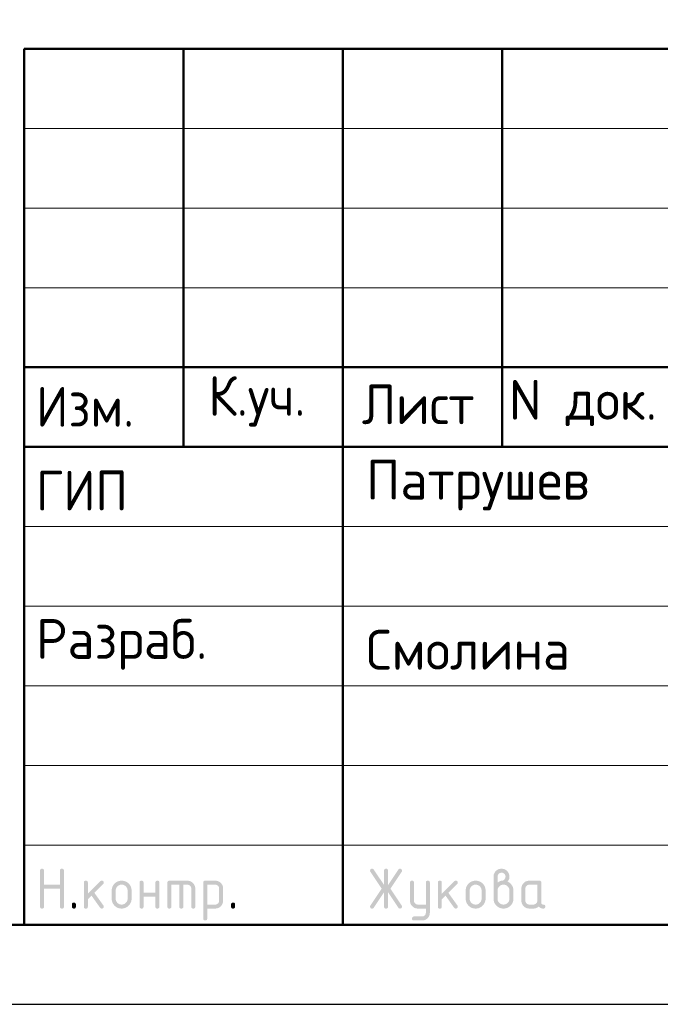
# Model space of a CAD drawing. Header units: millimetres. Extents: x 0 to 21000, y -5 to 14850.
# Tile 16 of 28: x 11486 to 13496, y 0 to 3091. Entities that reach past the tile are written whole.
import ezdxf

# ---------------------------------------------------------------- set-up
doc = ezdxf.new("R2010")
doc.units = ezdxf.units.MM
doc.layers.add('Standard', color=7, linetype='Continuous', lineweight=25)
doc.styles.add('ISOCPEUR', font='txt')

msp = doc.modelspace()

# ---------------------------------------------------------------- hatches: boundary and pattern name
at = {"layer": 'Standard', "linetype": 'Continuous', "lineweight": 25, "transparency": 33554687}
for points in [[(11549.5, 306.9), (11549.5, 419.4), (11549.5, 420.2), (11549.6, 420.9), (11549.7, 421.5), (11549.9, 422.1), (11550.1, 422.7), (11550.4, 423.2), (11550.7, 423.7), (11551.1, 424.1), (11551.5, 424.5), (11552, 424.8), (11552.5, 425.1), (11553.1, 425.3), (11553.6, 425.4), (11554.3, 425.5), (11555, 425.6), (11555.8, 425.6), (11556.6, 425.6), (11557.3, 425.5), (11558, 425.4), (11558.5, 425.3), (11559.1, 425.1), (11559.6, 424.8), (11560.1, 424.5), (11560.5, 424.1), (11560.9, 423.7), (11561.2, 423.2), (11561.5, 422.7), (11561.7, 422.1), (11561.9, 421.5), (11562, 420.9), (11562.1, 420.2), (11562.1, 419.4), (11562.1, 375.7), (11611.9, 375.7), (11611.9, 419.4), (11611.9, 420.2), (11612, 420.9), (11612.1, 421.5), (11612.3, 422.1), (11612.5, 422.7), (11612.8, 423.2), (11613.1, 423.7), (11613.5, 424.1), (11613.9, 424.5), (11614.4, 424.8), (11614.9, 425.1), (11615.4, 425.3), (11616, 425.4), (11616.7, 425.5), (11617.4, 425.6), (11618.2, 425.6), (11619, 425.6), (11619.7, 425.5), (11620.3, 425.4), (11620.9, 425.3), (11621.5, 425.1), (11622, 424.8), (11622.5, 424.5), (11622.9, 424.1), (11623.3, 423.7), (11623.6, 423.2), (11623.9, 422.7), (11624.1, 422.1), (11624.3, 421.5), (11624.3, 420.9), (11624.4, 420.2), (11624.4, 419.4), (11624.4, 306.9), (11624.4, 306.1), (11624.3, 305.4), (11624.3, 304.7), (11624.1, 304.2), (11623.9, 303.6), (11623.6, 303.1), (11623.3, 302.6), (11622.9, 302.2), (11622.5, 301.8), (11622, 301.5), (11621.5, 301.2), (11620.9, 301), (11620.3, 300.8), (11619.7, 300.7), (11619, 300.6), (11618.2, 300.6), (11617.4, 300.6), (11616.7, 300.7), (11616, 300.8), (11615.4, 301), (11614.9, 301.2), (11614.4, 301.5), (11613.9, 301.8), (11613.5, 302.2), (11613.1, 302.6), (11612.8, 303.1), (11612.5, 303.6), (11612.3, 304.2), (11612.1, 304.7), (11612, 305.4), (11611.9, 306.1), (11611.9, 306.9), (11611.9, 363.1), (11562.1, 363.1), (11562.1, 306.9), (11562.1, 306.1), (11562, 305.4), (11561.9, 304.7), (11561.7, 304.2), (11561.5, 303.6), (11561.2, 303.1), (11560.9, 302.6), (11560.5, 302.2), (11560.1, 301.8), (11559.6, 301.5), (11559.1, 301.2), (11558.5, 301), (11558, 300.8), (11557.3, 300.7), (11556.6, 300.6), (11555.8, 300.6), (11555, 300.6), (11554.3, 300.7), (11553.6, 300.8), (11553.1, 301), (11552.5, 301.2), (11552, 301.5), (11551.5, 301.8), (11551.1, 302.2), (11550.7, 302.6), (11550.4, 303.1), (11550.1, 303.6), (11549.9, 304.2), (11549.7, 304.7), (11549.6, 305.4), (11549.5, 306.1)], [(12629.3, 351.8), (12597, 303.4), (12596.5, 302.7), (12596, 302.2), (12595.4, 301.7), (12594.8, 301.3), (12594.1, 301), (12593.3, 300.8), (12592.6, 300.6), (12591.7, 300.6), (12590.9, 300.6), (12590.2, 300.7), (12589.6, 300.8), (12589, 301.1), (12588.4, 301.3), (12587.9, 301.6), (12587.5, 301.9), (12587.1, 302.3), (12586.7, 302.7), (12586.4, 303.2), (12586.1, 303.7), (12585.9, 304.3), (12585.7, 304.9), (12585.6, 305.6), (12585.5, 306.4), (12585.5, 307.2), (12585.5, 308), (12585.8, 308.8), (12586.1, 309.6), (12586.6, 310.4), (12621.7, 363.1), (12586.6, 415.8), (12586.1, 416.6), (12585.8, 417.4), (12585.5, 418.3), (12585.5, 419.1), (12585.5, 419.9), (12585.6, 420.6), (12585.7, 421.4), (12585.9, 422), (12586.1, 422.6), (12586.4, 423.1), (12586.7, 423.6), (12587.1, 424), (12587.5, 424.4), (12588, 424.7), (12588.5, 425), (12589, 425.2), (12589.6, 425.4), (12590.3, 425.5), (12591, 425.6), (12591.8, 425.6), (12592.6, 425.6), (12593.3, 425.5), (12594.1, 425.3), (12594.7, 424.9), (12595.4, 424.6), (12596, 424), (12596.5, 423.5), (12597, 422.8), (12629.3, 374.5), (12629.3, 419.4), (12629.3, 420.2), (12629.4, 420.9), (12629.5, 421.5), (12629.7, 422.1), (12629.9, 422.7), (12630.2, 423.2), (12630.4, 423.7), (12630.8, 424.1), (12631.2, 424.5), (12631.7, 424.8), (12632.2, 425.1), (12632.8, 425.3), (12633.4, 425.4), (12634.1, 425.5), (12634.7, 425.6), (12635.5, 425.6), (12636.3, 425.6), (12637, 425.5), (12637.7, 425.4), (12638.3, 425.3), (12638.9, 425.1), (12639.3, 424.8), (12639.8, 424.5), (12640.2, 424.1), (12640.6, 423.7), (12640.9, 423.2), (12641.2, 422.7), (12641.4, 422.1), (12641.6, 421.5), (12641.7, 420.9), (12641.8, 420.2), (12641.8, 419.4), (12641.8, 374.5), (12674.1, 422.8), (12674.5, 423.5), (12675.1, 424), (12675.7, 424.6), (12676.3, 424.9), (12677, 425.3), (12677.8, 425.5), (12678.5, 425.6), (12679.4, 425.6), (12680, 425.6), (12680.6, 425.5), (12681.2, 425.4), (12681.7, 425.2), (12682.3, 424.9), (12682.8, 424.6), (12683.3, 424.2), (12683.7, 423.7), (12684.2, 423.3), (12684.5, 422.8), (12684.9, 422.3), (12685.1, 421.7), (12685.3, 421.1), (12685.4, 420.5), (12685.5, 419.9), (12685.5, 419.3), (12685.5, 418.4), (12685.3, 417.5), (12685, 416.6), (12684.5, 415.8), (12649.4, 363.1), (12684.5, 310.4), (12685, 309.6), (12685.3, 308.7), (12685.5, 307.9), (12685.5, 307), (12685.5, 306.3), (12685.4, 305.7), (12685.3, 305.2), (12685.1, 304.6), (12684.9, 304), (12684.5, 303.5), (12684.2, 303), (12683.8, 302.5), (12683.3, 302.1), (12682.8, 301.7), (12682.4, 301.4), (12681.8, 301.1), (12681.3, 300.9), (12680.7, 300.8), (12680.1, 300.6), (12679.5, 300.6), (12678.6, 300.6), (12677.8, 300.8), (12677, 301), (12676.3, 301.3), (12675.6, 301.7), (12675.1, 302.2), (12674.5, 302.7), (12674.1, 303.4), (12641.8, 351.8), (12641.8, 306.9), (12641.8, 306.1), (12641.7, 305.4), (12641.6, 304.7), (12641.4, 304.2), (12641.2, 303.6), (12640.9, 303.1), (12640.6, 302.6), (12640.2, 302.2), (12639.8, 301.8), (12639.3, 301.5), (12638.9, 301.2), (12638.3, 301), (12637.7, 300.8), (12637, 300.7), (12636.3, 300.6), (12635.5, 300.6), (12634.7, 300.6), (12634.1, 300.7), (12633.4, 300.8), (12632.8, 301), (12632.2, 301.2), (12631.7, 301.5), (12631.2, 301.8), (12630.8, 302.2), (12630.4, 302.6), (12630.2, 303.1), (12629.9, 303.6), (12629.7, 304.2), (12629.5, 304.7), (12629.4, 305.4), (12629.3, 306.1), (12629.3, 306.9)], [(11699.5, 347), (11738.8, 386.3), (11739.2, 386.7), (11739.7, 387.1), (11740.2, 387.4), (11740.8, 387.6), (11741.3, 387.9), (11741.9, 388), (11742.5, 388.1), (11743.2, 388.1), (11744, 388.1), (11744.7, 388), (11745.4, 387.9), (11745.9, 387.7), (11746.5, 387.5), (11747, 387.2), (11747.5, 386.9), (11747.9, 386.5), (11748.3, 386.1), (11748.6, 385.6), (11748.9, 385.1), (11749.1, 384.6), (11749.3, 384), (11749.4, 383.3), (11749.5, 382.6), (11749.5, 381.8), (11749.5, 381.2), (11749.3, 380.6), (11749.2, 380.1), (11749, 379.5), (11748.7, 379), (11748.4, 378.5), (11748, 378), (11747.6, 377.5), (11720.1, 350), (11748.2, 310.5), (11748.8, 309.6), (11749.1, 308.7), (11749.5, 307.8), (11749.5, 306.8), (11749.5, 306), (11749.4, 305.4), (11749.3, 304.7), (11749.1, 304.1), (11748.9, 303.5), (11748.6, 303), (11748.3, 302.6), (11747.9, 302.2), (11747.5, 301.8), (11747, 301.5), (11746.5, 301.2), (11745.9, 301), (11745.4, 300.8), (11744.7, 300.7), (11744, 300.6), (11743.2, 300.6), (11742.4, 300.6), (11741.6, 300.8), (11740.9, 301), (11740.2, 301.3), (11739.6, 301.6), (11739, 302.1), (11738.5, 302.6), (11738, 303.3), (11711.1, 341.1), (11699.5, 329.4), (11699.5, 306.9), (11699.5, 306.1), (11699.4, 305.4), (11699.3, 304.7), (11699.1, 304.2), (11698.9, 303.6), (11698.6, 303.1), (11698.3, 302.6), (11697.9, 302.2), (11697.5, 301.8), (11697, 301.5), (11696.5, 301.2), (11696, 301), (11695.4, 300.8), (11694.7, 300.7), (11694, 300.6), (11693.2, 300.6), (11692.4, 300.6), (11691.7, 300.7), (11691.1, 300.8), (11690.5, 301), (11689.9, 301.2), (11689.4, 301.5), (11688.9, 301.8), (11688.5, 302.2), (11688.1, 302.6), (11687.8, 303.1), (11687.5, 303.6), (11687.3, 304.2), (11687.1, 304.7), (11687, 305.4), (11687, 306.1), (11687, 306.9), (11687, 381.8), (11687, 382.6), (11687, 383.3), (11687.1, 384), (11687.3, 384.6), (11687.5, 385.1), (11687.8, 385.6), (11688.1, 386.1), (11688.5, 386.5), (11688.9, 386.9), (11689.4, 387.2), (11689.9, 387.5), (11690.5, 387.7), (11691.1, 387.9), (11691.7, 388), (11692.4, 388.1), (11693.2, 388.1), (11694, 388.1), (11694.7, 388), (11695.4, 387.9), (11696, 387.7), (11696.5, 387.5), (11697, 387.2), (11697.5, 386.9), (11697.9, 386.5), (11698.3, 386.1), (11698.6, 385.6), (11698.9, 385.1), (11699.1, 384.6), (11699.3, 384), (11699.4, 383.3), (11699.5, 382.6), (11699.5, 381.8)], [(11874.3, 338.1), (11874.3, 306.9), (11874.3, 306.1), (11874.2, 305.4), (11874.1, 304.7), (11873.9, 304.2), (11873.7, 303.6), (11873.5, 303.1), (11873.2, 302.6), (11872.8, 302.2), (11872.4, 301.8), (11871.9, 301.5), (11871.4, 301.2), (11870.8, 301), (11870.2, 300.8), (11869.5, 300.7), (11868.9, 300.6), (11868.1, 300.6), (11867.3, 300.6), (11866.6, 300.7), (11865.9, 300.8), (11865.3, 301), (11864.7, 301.2), (11864.3, 301.5), (11863.8, 301.8), (11863.4, 302.2), (11863, 302.6), (11862.7, 303.1), (11862.4, 303.6), (11862.2, 304.2), (11862, 304.7), (11861.9, 305.4), (11861.8, 306.1), (11861.8, 306.9), (11861.8, 381.8), (11861.8, 382.6), (11861.9, 383.3), (11862, 384), (11862.2, 384.6), (11862.4, 385.1), (11862.7, 385.6), (11863, 386.1), (11863.4, 386.5), (11863.8, 386.9), (11864.3, 387.2), (11864.7, 387.5), (11865.3, 387.7), (11865.9, 387.9), (11866.6, 388), (11867.3, 388.1), (11868.1, 388.1), (11868.9, 388.1), (11869.5, 388), (11870.2, 387.9), (11870.8, 387.7), (11871.4, 387.5), (11871.9, 387.2), (11872.4, 386.9), (11872.8, 386.5), (11873.2, 386.1), (11873.5, 385.6), (11873.7, 385.2), (11873.9, 384.6), (11874.1, 384), (11874.2, 383.3), (11874.3, 382.6), (11874.3, 381.8), (11874.3, 350.6), (11911.7, 350.6), (11911.7, 381.8), (11911.7, 382.6), (11911.8, 383.3), (11911.9, 384), (11912.1, 384.6), (11912.3, 385.2), (11912.6, 385.6), (11912.8, 386.1), (11913.2, 386.5), (11913.6, 386.9), (11914.1, 387.2), (11914.6, 387.5), (11915.2, 387.7), (11915.8, 387.9), (11916.5, 388), (11917.1, 388.1), (11917.9, 388.1), (11918.7, 388.1), (11919.4, 388), (11920.1, 387.9), (11920.7, 387.7), (11921.3, 387.5), (11921.7, 387.2), (11922.2, 386.9), (11922.6, 386.5), (11923, 386.1), (11923.3, 385.6), (11923.6, 385.1), (11923.8, 384.6), (11924, 384), (11924.1, 383.3), (11924.2, 382.6), (11924.2, 381.8), (11924.2, 306.9), (11924.2, 306.1), (11924.1, 305.4), (11924, 304.7), (11923.8, 304.2), (11923.6, 303.6), (11923.3, 303.1), (11923, 302.6), (11922.6, 302.2), (11922.2, 301.8), (11921.7, 301.5), (11921.3, 301.2), (11920.7, 301), (11920.1, 300.8), (11919.4, 300.7), (11918.7, 300.6), (11917.9, 300.6), (11917.1, 300.6), (11916.5, 300.7), (11915.8, 300.8), (11915.2, 301), (11914.6, 301.2), (11914.1, 301.5), (11913.6, 301.8), (11913.2, 302.2), (11912.8, 302.6), (11912.6, 303.1), (11912.3, 303.6), (11912.1, 304.2), (11911.9, 304.7), (11911.8, 305.4), (11911.7, 306.1), (11911.7, 306.9), (11911.7, 338.1)], [(11955.5, 388.1), (12011.7, 388.1), (12013, 388.1), (12014.2, 388), (12015.5, 387.8), (12016.7, 387.6), (12017.9, 387.4), (12019.1, 387.1), (12020.2, 386.7), (12021.3, 386.3), (12022.4, 385.8), (12023.5, 385.2), (12024.5, 384.7), (12025.5, 384), (12026.6, 383.3), (12027.5, 382.5), (12028.5, 381.7), (12029.4, 380.8), (12030.3, 379.9), (12031.1, 378.9), (12031.9, 378), (12032.6, 376.9), (12033.3, 375.9), (12033.8, 374.9), (12034.4, 373.8), (12034.8, 372.7), (12035.3, 371.6), (12035.6, 370.5), (12036, 369.3), (12036.2, 368.1), (12036.4, 366.9), (12036.6, 365.6), (12036.7, 364.4), (12036.7, 363.1), (12036.7, 306.9), (12036.7, 306.1), (12036.6, 305.4), (12036.5, 304.7), (12036.3, 304.2), (12036.1, 303.6), (12035.8, 303.1), (12035.5, 302.6), (12035.1, 302.2), (12034.7, 301.8), (12034.2, 301.5), (12033.7, 301.2), (12033.1, 301), (12032.6, 300.8), (12031.9, 300.7), (12031.2, 300.6), (12030.4, 300.6), (12029.6, 300.6), (12028.9, 300.7), (12028.3, 300.8), (12027.7, 301), (12027.1, 301.2), (12026.6, 301.5), (12026.1, 301.8), (12025.7, 302.2), (12025.3, 302.6), (12025, 303.1), (12024.7, 303.6), (12024.5, 304.2), (12024.3, 304.7), (12024.2, 305.4), (12024.1, 306.1), (12024.1, 306.9), (12024.1, 363.1), (12024.1, 364.4), (12023.9, 365.6), (12023.7, 366.8), (12023.2, 367.9), (12022.8, 369), (12022.1, 370.1), (12021.5, 371.1), (12020.6, 372), (12019.7, 372.9), (12018.7, 373.5), (12017.7, 374.2), (12016.5, 374.7), (12015.4, 375.1), (12014.2, 375.3), (12013, 375.5), (12011.7, 375.5), (11999.2, 375.5), (11999.2, 306.9), (11999.2, 306.1), (11999.1, 305.4), (11999, 304.7), (11998.8, 304.2), (11998.6, 303.6), (11998.3, 303.1), (11998, 302.6), (11997.7, 302.2), (11997.3, 301.8), (11996.8, 301.5), (11996.3, 301.2), (11995.7, 301), (11995.1, 300.8), (11994.4, 300.7), (11993.7, 300.6), (11993, 300.6), (11992.2, 300.6), (11991.5, 300.7), (11990.8, 300.8), (11990.2, 301), (11989.6, 301.2), (11989.1, 301.5), (11988.7, 301.8), (11988.3, 302.2), (11987.9, 302.6), (11987.6, 303.1), (11987.3, 303.6), (11987.1, 304.2), (11986.9, 304.7), (11986.8, 305.4), (11986.7, 306.1), (11986.7, 306.9), (11986.7, 375.5), (11961.8, 375.5), (11961.8, 306.9), (11961.8, 306.1), (11961.7, 305.4), (11961.6, 304.7), (11961.4, 304.2), (11961.2, 303.6), (11960.9, 303.1), (11960.6, 302.6), (11960.2, 302.2), (11959.8, 301.8), (11959.3, 301.5), (11958.8, 301.2), (11958.2, 301), (11957.7, 300.8), (11957, 300.7), (11956.3, 300.6), (11955.5, 300.6), (11954.7, 300.6), (11954, 300.7), (11953.4, 300.8), (11952.8, 301), (11952.2, 301.2), (11951.7, 301.5), (11951.2, 301.8), (11950.8, 302.2), (11950.4, 302.6), (11950.1, 303.1), (11949.8, 303.6), (11949.6, 304.2), (11949.4, 304.7), (11949.3, 305.4), (11949.2, 306.1), (11949.2, 306.9), (11949.2, 381.8), (11949.2, 382.6), (11949.3, 383.3), (11949.4, 384), (11949.6, 384.6), (11949.8, 385.1), (11950.1, 385.6), (11950.4, 386.1), (11950.8, 386.5), (11951.2, 386.9), (11951.7, 387.2), (11952.2, 387.5), (11952.8, 387.7), (11953.3, 387.9), (11954, 388), (11954.7, 388.1)], [(12760.4, 288), (12760.4, 300.6), (12735.5, 300.6), (12734.2, 300.6), (12732.9, 300.8), (12731.7, 300.9), (12730.4, 301.1), (12729.2, 301.3), (12728.1, 301.7), (12726.9, 302), (12725.8, 302.5), (12724.7, 302.9), (12723.7, 303.5), (12722.6, 304.1), (12721.6, 304.7), (12720.6, 305.4), (12719.6, 306.2), (12718.7, 307), (12717.8, 307.9), (12716.9, 308.8), (12716.1, 309.8), (12715.3, 310.8), (12714.6, 311.8), (12713.9, 312.8), (12713.4, 313.8), (12712.8, 314.9), (12712.4, 316), (12711.9, 317.1), (12711.6, 318.3), (12711.2, 319.4), (12711, 320.6), (12710.8, 321.8), (12710.7, 323.1), (12710.6, 324.3), (12710.6, 325.6), (12710.6, 381.8), (12710.6, 382.6), (12710.7, 383.3), (12710.7, 384), (12710.9, 384.6), (12711.1, 385.1), (12711.4, 385.6), (12711.7, 386.1), (12712.1, 386.5), (12712.5, 386.9), (12713, 387.2), (12713.5, 387.5), (12714.1, 387.7), (12714.7, 387.9), (12715.3, 388), (12716, 388.1), (12716.8, 388.1), (12717.6, 388.1), (12718.3, 388), (12719, 387.9), (12719.6, 387.7), (12720.1, 387.5), (12720.6, 387.2), (12721.1, 386.9), (12721.5, 386.5), (12721.9, 386.1), (12722.2, 385.6), (12722.5, 385.2), (12722.7, 384.6), (12722.9, 384), (12723, 383.3), (12723.1, 382.6), (12723.1, 381.8), (12723.1, 325.7), (12723.1, 324.4), (12723.3, 323.2), (12723.5, 322), (12724, 320.9), (12724.5, 319.8), (12725.1, 318.8), (12725.8, 317.8), (12726.8, 316.9), (12727.7, 315.9), (12728.7, 315.2), (12729.7, 314.5), (12730.8, 314.1), (12731.9, 313.6), (12733.1, 313.4), (12734.2, 313.2), (12735.5, 313.2), (12760.4, 313.2), (12760.4, 381.8), (12760.4, 382.6), (12760.5, 383.3), (12760.6, 384), (12760.8, 384.6), (12761, 385.2), (12761.3, 385.6), (12761.6, 386.1), (12762, 386.5), (12762.4, 386.9), (12762.9, 387.2), (12763.4, 387.5), (12763.9, 387.7), (12764.5, 387.9), (12765.2, 388), (12765.9, 388.1), (12766.7, 388.1), (12767.5, 388.1), (12768.1, 388), (12768.8, 387.9), (12769.4, 387.7), (12770, 387.5), (12770.5, 387.2), (12771, 386.9), (12771.4, 386.5), (12771.8, 386.1), (12772.1, 385.6), (12772.4, 385.1), (12772.5, 384.6), (12772.7, 384), (12772.8, 383.3), (12772.9, 382.6), (12772.9, 381.8), (12772.9, 288.2), (12772.9, 286.9), (12772.8, 285.6), (12772.7, 284.4), (12772.5, 283.2), (12772.3, 282), (12771.9, 280.8), (12771.6, 279.6), (12771.2, 278.5), (12770.7, 277.4), (12770.2, 276.4), (12769.6, 275.3), (12768.9, 274.3), (12768.3, 273.3), (12767.5, 272.3), (12766.7, 271.4), (12765.8, 270.5), (12764.9, 269.6), (12764, 268.8), (12763, 268), (12762, 267.3), (12761, 266.6), (12760, 266), (12759, 265.5), (12757.9, 265), (12756.8, 264.6), (12755.6, 264.2), (12754.5, 263.9), (12753.3, 263.6), (12752.1, 263.4), (12750.8, 263.3), (12749.6, 263.2), (12748.3, 263.2), (12723.1, 263.2), (12722.3, 263.2), (12721.6, 263.3), (12720.9, 263.4), (12720.3, 263.6), (12719.8, 263.8), (12719.3, 264.1), (12718.8, 264.4), (12718.4, 264.8), (12718, 265.1), (12717.7, 265.6), (12717.4, 266.1), (12717.2, 266.7), (12717, 267.3), (12716.9, 268), (12716.8, 268.7), (12716.8, 269.5), (12716.8, 270.1), (12716.9, 270.7), (12717.1, 271.2), (12717.3, 271.8), (12717.5, 272.3), (12717.9, 272.8), (12718.2, 273.3), (12718.7, 273.8), (12719.2, 274.3), (12719.7, 274.6), (12720.2, 275), (12720.8, 275.2), (12721.3, 275.5), (12721.9, 275.6), (12722.5, 275.7), (12723.1, 275.7), (12748, 275.7), (12749.3, 275.7), (12750.5, 275.9), (12751.7, 276.1), (12752.8, 276.6), (12753.9, 277), (12754.9, 277.7), (12755.9, 278.3), (12756.8, 279.2), (12757.7, 280.1), (12758.4, 281.1), (12759.1, 282), (12759.5, 283.2), (12760, 284.2), (12760.2, 285.5), (12760.4, 286.7)], [(12810.5, 347), (12849.8, 386.3), (12850.2, 386.7), (12850.7, 387.1), (12851.2, 387.4), (12851.8, 387.6), (12852.4, 387.9), (12853, 388), (12853.6, 388.1), (12854.2, 388.1), (12855, 388.1), (12855.7, 388), (12856.4, 387.9), (12857, 387.7), (12857.6, 387.5), (12858.1, 387.2), (12858.5, 386.9), (12858.9, 386.5), (12859.3, 386.1), (12859.6, 385.6), (12859.9, 385.1), (12860.1, 384.6), (12860.3, 384), (12860.4, 383.3), (12860.5, 382.6), (12860.5, 381.8), (12860.5, 381.2), (12860.4, 380.6), (12860.3, 380.1), (12860, 379.5), (12859.8, 379), (12859.4, 378.5), (12859.1, 378), (12858.6, 377.5), (12831.1, 350), (12859.3, 310.5), (12859.9, 309.6), (12860.2, 308.7), (12860.5, 307.8), (12860.5, 306.8), (12860.5, 306), (12860.4, 305.4), (12860.3, 304.7), (12860.1, 304.1), (12859.9, 303.5), (12859.6, 303), (12859.3, 302.6), (12858.9, 302.2), (12858.5, 301.8), (12858.1, 301.5), (12857.6, 301.2), (12857, 301), (12856.4, 300.8), (12855.7, 300.7), (12855, 300.6), (12854.2, 300.6), (12853.4, 300.6), (12852.7, 300.8), (12851.9, 301), (12851.3, 301.3), (12850.6, 301.6), (12850.1, 302.1), (12849.5, 302.6), (12849, 303.3), (12822.2, 341.1), (12810.5, 329.4), (12810.5, 306.9), (12810.5, 306.1), (12810.4, 305.4), (12810.3, 304.7), (12810.1, 304.2), (12809.9, 303.6), (12809.6, 303.1), (12809.3, 302.6), (12808.9, 302.2), (12808.6, 301.8), (12808.1, 301.5), (12807.6, 301.2), (12807, 301), (12806.4, 300.8), (12805.7, 300.7), (12805, 300.6), (12804.2, 300.6), (12803.5, 300.6), (12802.8, 300.7), (12802.1, 300.8), (12801.5, 301), (12800.9, 301.2), (12800.4, 301.5), (12799.9, 301.8), (12799.5, 302.2), (12799.2, 302.6), (12798.9, 303.1), (12798.6, 303.6), (12798.4, 304.2), (12798.2, 304.7), (12798.1, 305.4), (12798, 306.1), (12798, 306.9), (12798, 381.8), (12798, 382.6), (12798.1, 383.3), (12798.2, 384), (12798.4, 384.6), (12798.6, 385.1), (12798.9, 385.6), (12799.2, 386.1), (12799.5, 386.5), (12799.9, 386.9), (12800.4, 387.2), (12800.9, 387.5), (12801.5, 387.7), (12802.1, 387.9), (12802.8, 388), (12803.5, 388.1), (12804.2, 388.1), (12805, 388.1), (12805.7, 388), (12806.4, 387.9), (12807, 387.7), (12807.6, 387.5), (12808.1, 387.2), (12808.6, 386.9), (12808.9, 386.5), (12809.3, 386.1), (12809.6, 385.6), (12809.9, 385.1), (12810.1, 384.6), (12810.3, 384), (12810.4, 383.3), (12810.5, 382.6), (12810.5, 381.8)], [(11649.5, 313.2), (11649.5, 313.9), (11649.6, 314.6), (11649.7, 315.3), (11649.9, 315.9), (11650.1, 316.5), (11650.4, 317), (11650.7, 317.5), (11651.1, 317.9), (11651.5, 318.3), (11651.9, 318.5), (11652.4, 318.8), (11653, 319), (11653.6, 319.2), (11654.3, 319.3), (11655, 319.4), (11655.8, 319.4), (11656.5, 319.4), (11657.2, 319.3), (11657.9, 319.2), (11658.5, 319), (11659.1, 318.8), (11659.6, 318.5), (11660.1, 318.3), (11660.4, 317.9), (11660.8, 317.5), (11661.1, 317), (11661.4, 316.5), (11661.6, 315.9), (11661.8, 315.3), (11661.9, 314.6), (11662, 313.9), (11662, 313.2), (11662, 306.9), (11662, 306.1), (11661.9, 305.4), (11661.8, 304.8), (11661.6, 304.2), (11661.4, 303.6), (11661.1, 303.1), (11660.8, 302.6), (11660.4, 302.2), (11660.1, 301.8), (11659.6, 301.5), (11659.1, 301.2), (11658.5, 301), (11657.9, 300.8), (11657.2, 300.7), (11656.5, 300.6), (11655.8, 300.6), (11655, 300.6), (11654.3, 300.7), (11653.6, 300.8), (11653, 301), (11652.4, 301.2), (11651.9, 301.5), (11651.5, 301.8), (11651.1, 302.2), (11650.7, 302.6), (11650.4, 303.1), (11650.1, 303.6), (11649.9, 304.2), (11649.7, 304.8), (11649.6, 305.4), (11649.5, 306.1), (11649.5, 306.9)], [(12149.1, 313.2), (12149.1, 313.9), (12149.2, 314.6), (12149.3, 315.3), (12149.5, 315.9), (12149.7, 316.5), (12150, 317), (12150.3, 317.5), (12150.7, 317.9), (12151.1, 318.3), (12151.6, 318.5), (12152.1, 318.8), (12152.7, 319), (12153.3, 319.2), (12153.9, 319.3), (12154.6, 319.4), (12155.4, 319.4), (12156.2, 319.4), (12156.9, 319.3), (12157.6, 319.2), (12158.2, 319), (12158.7, 318.8), (12159.2, 318.5), (12159.7, 318.3), (12160.1, 317.9), (12160.5, 317.5), (12160.8, 317), (12161.1, 316.5), (12161.3, 315.9), (12161.5, 315.3), (12161.6, 314.6), (12161.7, 313.9), (12161.7, 313.2), (12161.7, 306.9), (12161.7, 306.1), (12161.6, 305.4), (12161.5, 304.8), (12161.3, 304.2), (12161.1, 303.6), (12160.8, 303.1), (12160.5, 302.6), (12160.1, 302.2), (12159.7, 301.8), (12159.2, 301.5), (12158.7, 301.2), (12158.2, 301), (12157.6, 300.8), (12156.9, 300.7), (12156.2, 300.6), (12155.4, 300.6), (12154.6, 300.6), (12153.9, 300.7), (12153.3, 300.8), (12152.7, 301), (12152.1, 301.2), (12151.6, 301.5), (12151.1, 301.8), (12150.7, 302.2), (12150.3, 302.6), (12150, 303.1), (12149.7, 303.6), (12149.5, 304.2), (12149.3, 304.8), (12149.2, 305.4), (12149.1, 306.1), (12149.1, 306.9)]]:
    msp.add_hatch(color=7, dxfattribs=at).paths.add_polyline_path(points, flags=16)
h = msp.add_hatch(color=7, dxfattribs=at)
h.paths.add_polyline_path([(12985.4, 381.9), (12987.4, 383.4), (12989.3, 384.6), (12991.2, 385.8), (12993, 386.6), (12994.8, 387.3), (12996.6, 387.7), (12998.3, 388.1), (12999.9, 388.1), (13000.9, 388.1), (13001.9, 388.4), (13002.8, 388.7), (13003.7, 389.2), (13004.6, 389.7), (13005.5, 390.6), (13006.3, 391.4), (13007.1, 392.5), (13007.9, 393.5), (13008.6, 394.5), (13009.2, 395.5), (13009.6, 396.5), (13010, 397.6), (13010.2, 398.6), (13010.4, 399.6), (13010.4, 400.6), (13010.4, 401.9), (13010.1, 403.2), (13009.9, 404.4), (13009.5, 405.5), (13009, 406.6), (13008.3, 407.6), (13007.7, 408.6), (13006.8, 409.5), (13005.9, 410.4), (13004.9, 411.1), (13003.9, 411.8), (13002.7, 412.2), (13001.6, 412.7), (13000.4, 412.9), (12999.2, 413.1), (12997.9, 413.1), (12996.6, 413.1), (12995.4, 412.9), (12994.2, 412.7), (12993, 412.2), (12991.9, 411.7), (12990.9, 411.1), (12989.9, 410.4), (12989, 409.5), (12988.1, 408.6), (12987.4, 407.5), (12986.7, 406.5), (12986.3, 405.4), (12985.8, 404.3), (12985.6, 403.1), (12985.4, 401.9), (12985.4, 400.6)])
h.paths.add_polyline_path([(13016.5, 385.6), (13018.7, 384.7), (13020.6, 383.5), (13022.5, 382.4), (13024.2, 380.9), (13025.9, 379.5), (13027.4, 377.8), (13028.9, 376.1), (13030.2, 374.1), (13031.4, 372.2), (13032.4, 370.1), (13033.3, 368), (13034, 365.9), (13034.6, 363.7), (13034.9, 361.5), (13035.2, 359.2), (13035.2, 356.9), (13035.2, 331.9), (13035.2, 330.3), (13035.1, 328.7), (13034.9, 327.1), (13034.7, 325.6), (13034.4, 324.1), (13033.9, 322.7), (13033.5, 321.2), (13032.9, 319.8), (13032.4, 318.4), (13031.7, 317.1), (13031, 315.8), (13030.1, 314.5), (13029.2, 313.3), (13028.2, 312.1), (13027.2, 310.9), (13026.1, 309.7), (13025, 308.6), (13023.8, 307.6), (13022.6, 306.6), (13021.3, 305.8), (13020, 304.9), (13018.7, 304.2), (13017.4, 303.5), (13016, 302.9), (13014.6, 302.3), (13013.2, 301.9), (13011.8, 301.5), (13010.3, 301.2), (13008.8, 300.9), (13007.2, 300.8), (13005.7, 300.6), (13004, 300.6), (13002.4, 300.6), (13000.8, 300.8), (12999.3, 300.9), (12997.8, 301.2), (12996.3, 301.5), (12994.8, 301.9), (12993.4, 302.4), (12992, 302.9), (12990.6, 303.5), (12989.3, 304.2), (12988, 304.9), (12986.7, 305.8), (12985.4, 306.6), (12984.2, 307.6), (12983.1, 308.6), (12981.9, 309.8), (12980.8, 310.9), (12979.8, 312.1), (12978.8, 313.3), (12977.9, 314.6), (12977.1, 315.9), (12976.4, 317.2), (12975.7, 318.5), (12975.1, 319.9), (12974.5, 321.3), (12974.1, 322.7), (12973.7, 324.1), (12973.4, 325.6), (12973.1, 327.1), (12973, 328.7), (12972.8, 330.3), (12972.8, 331.9), (12972.8, 400.6), (12972.8, 402), (12973, 403.2), (12973.1, 404.5), (12973.3, 405.7), (12973.5, 406.9), (12973.9, 408.1), (12974.2, 409.2), (12974.7, 410.3), (12975.1, 411.4), (12975.7, 412.5), (12976.3, 413.6), (12976.9, 414.6), (12977.6, 415.6), (12978.4, 416.5), (12979.2, 417.5), (12980.1, 418.4), (12981, 419.3), (12982, 420.1), (12982.9, 420.9), (12983.9, 421.6), (12985, 422.3), (12986, 422.8), (12987.1, 423.4), (12988.2, 423.8), (12989.3, 424.3), (12990.4, 424.6), (12991.6, 425), (12992.8, 425.2), (12994, 425.4), (12995.2, 425.5), (12996.5, 425.6), (12997.8, 425.6), (12999.1, 425.6), (13000.3, 425.5), (13001.6, 425.4), (13002.8, 425.2), (13004, 425), (13005.2, 424.6), (13006.3, 424.3), (13007.4, 423.8), (13008.6, 423.4), (13009.6, 422.8), (13010.7, 422.2), (13011.7, 421.5), (13012.7, 420.9), (13013.6, 420.1), (13014.6, 419.3), (13015.5, 418.4), (13016.4, 417.4), (13017.2, 416.5), (13018, 415.5), (13018.6, 414.5), (13019.3, 413.5), (13019.9, 412.4), (13020.4, 411.4), (13020.9, 410.3), (13021.3, 409.2), (13021.7, 408), (13022, 406.9), (13022.3, 405.7), (13022.5, 404.5), (13022.6, 403.2), (13022.7, 401.9), (13022.7, 400.6), (13022.7, 398.3), (13022.3, 396.1), (13021.9, 394), (13021.2, 392.1), (13020.4, 390.3), (13019.2, 388.6), (13018.1, 387)], flags=16)
h.paths.add_polyline_path([(13022.7, 331.9), (13022.7, 356.9), (13022.7, 358.8), (13022.4, 360.6), (13022, 362.4), (13021.3, 364.1), (13020.7, 365.8), (13019.7, 367.3), (13018.6, 368.8), (13017.3, 370.2), (13015.9, 371.5), (13014.4, 372.6), (13012.9, 373.6), (13011.3, 374.3), (13009.6, 375), (13007.8, 375.3), (13006, 375.6), (13004, 375.6), (13002.1, 375.6), (13000.3, 375.3), (12998.5, 375), (12996.8, 374.3), (12995.2, 373.6), (12993.6, 372.6), (12992.1, 371.5), (12990.8, 370.2), (12989.4, 368.8), (12988.4, 367.3), (12987.4, 365.8), (12986.7, 364.1), (12986, 362.4), (12985.7, 360.6), (12985.4, 358.8), (12985.4, 356.9), (12985.4, 331.9), (12985.4, 329.9), (12985.7, 328.1), (12986, 326.3), (12986.7, 324.7), (12987.4, 323), (12988.4, 321.5), (12989.4, 320), (12990.8, 318.6), (12992.1, 317.2), (12993.6, 316.2), (12995.2, 315.2), (12996.8, 314.5), (12998.5, 313.8), (13000.3, 313.5), (13002.1, 313.2), (13004, 313.2), (13006, 313.2), (13007.8, 313.5), (13009.6, 313.9), (13011.3, 314.5), (13012.9, 315.2), (13014.4, 316.3), (13015.9, 317.3), (13017.3, 318.7), (13018.6, 320), (13019.7, 321.5), (13020.7, 323.1), (13021.3, 324.7), (13022, 326.4), (13022.4, 328.2), (13022.7, 330)])
h = msp.add_hatch(color=7, dxfattribs=at)
h.paths.add_polyline_path([(11774.4, 331.9), (11774.4, 356.8), (11774.4, 358.5), (11774.5, 360), (11774.7, 361.6), (11775, 363.1), (11775.2, 364.6), (11775.7, 366), (11776.1, 367.5), (11776.7, 368.9), (11777.2, 370.2), (11777.9, 371.6), (11778.7, 372.9), (11779.5, 374.1), (11780.4, 375.4), (11781.4, 376.6), (11782.4, 377.8), (11783.5, 378.9), (11784.6, 380.1), (11785.8, 381.1), (11787, 382.1), (11788.3, 382.9), (11789.6, 383.8), (11790.9, 384.5), (11792.2, 385.2), (11793.6, 385.8), (11795, 386.4), (11796.4, 386.8), (11797.8, 387.2), (11799.3, 387.5), (11800.8, 387.8), (11802.4, 387.9), (11804, 388.1), (11805.6, 388.1), (11807.2, 388.1), (11808.8, 387.9), (11810.4, 387.8), (11811.9, 387.5), (11813.4, 387.2), (11814.8, 386.8), (11816.3, 386.4), (11817.7, 385.8), (11819.1, 385.3), (11820.4, 384.5), (11821.7, 383.8), (11823, 383), (11824.2, 382.1), (11825.4, 381.2), (11826.6, 380.2), (11827.7, 379), (11828.9, 377.9), (11829.9, 376.7), (11830.8, 375.5), (11831.7, 374.3), (11832.5, 373), (11833.2, 371.7), (11833.9, 370.4), (11834.5, 369), (11835.1, 367.6), (11835.5, 366.1), (11835.9, 364.7), (11836.2, 363.2), (11836.5, 361.7), (11836.6, 360.1), (11836.8, 358.5), (11836.8, 356.8), (11836.8, 331.9), (11836.8, 330.2), (11836.6, 328.7), (11836.5, 327.1), (11836.2, 325.6), (11835.9, 324.1), (11835.5, 322.7), (11835.1, 321.2), (11834.5, 319.9), (11833.9, 318.5), (11833.2, 317.2), (11832.5, 315.8), (11831.6, 314.6), (11830.8, 313.3), (11829.8, 312.1), (11828.8, 310.9), (11827.6, 309.8), (11826.5, 308.6), (11825.3, 307.6), (11824.1, 306.6), (11822.8, 305.8), (11821.6, 304.9), (11820.3, 304.2), (11818.9, 303.5), (11817.6, 302.9), (11816.2, 302.4), (11814.7, 301.9), (11813.3, 301.5), (11811.8, 301.2), (11810.3, 300.9), (11808.7, 300.8), (11807.2, 300.6), (11805.6, 300.6), (11804, 300.6), (11802.4, 300.8), (11800.8, 300.9), (11799.3, 301.2), (11797.8, 301.5), (11796.4, 301.9), (11795, 302.4), (11793.6, 302.9), (11792.2, 303.5), (11790.9, 304.2), (11789.6, 304.9), (11788.3, 305.8), (11787, 306.6), (11785.8, 307.6), (11784.6, 308.6), (11783.5, 309.8), (11782.4, 310.9), (11781.4, 312.1), (11780.4, 313.3), (11779.5, 314.6), (11778.7, 315.8), (11777.9, 317.2), (11777.2, 318.5), (11776.7, 319.9), (11776.1, 321.2), (11775.7, 322.7), (11775.2, 324.1), (11775, 325.6), (11774.7, 327.1), (11774.5, 328.7), (11774.4, 330.2)], flags=16)
h.paths.add_polyline_path([(11824.2, 331.9), (11824.2, 356.9), (11824.2, 358.8), (11823.9, 360.6), (11823.6, 362.4), (11822.9, 364.1), (11822.2, 365.8), (11821.2, 367.3), (11820.1, 368.8), (11818.8, 370.2), (11817.4, 371.5), (11815.9, 372.6), (11814.4, 373.6), (11812.7, 374.3), (11811.1, 375), (11809.3, 375.3), (11807.5, 375.6), (11805.6, 375.6), (11803.6, 375.6), (11801.8, 375.3), (11800.1, 375), (11798.4, 374.3), (11796.8, 373.6), (11795.2, 372.6), (11793.7, 371.5), (11792.4, 370.2), (11791, 368.8), (11790, 367.3), (11789, 365.8), (11788.3, 364.1), (11787.6, 362.4), (11787.2, 360.6), (11786.9, 358.8), (11786.9, 356.9), (11786.9, 331.9), (11786.9, 329.9), (11787.2, 328.1), (11787.6, 326.3), (11788.3, 324.7), (11788.9, 323), (11790, 321.5), (11791, 320), (11792.3, 318.6), (11793.7, 317.2), (11795.2, 316.2), (11796.7, 315.2), (11798.3, 314.5), (11800, 313.8), (11801.8, 313.5), (11803.6, 313.2), (11805.6, 313.2), (11807.5, 313.2), (11809.3, 313.5), (11811.1, 313.9), (11812.7, 314.5), (11814.4, 315.2), (11815.9, 316.3), (11817.4, 317.3), (11818.8, 318.7), (11820.1, 320), (11821.2, 321.5), (11822.2, 323.1), (11822.9, 324.7), (11823.6, 326.4), (11823.9, 328.2), (11824.2, 330)])
h = msp.add_hatch(color=7, dxfattribs=at)
h.paths.add_polyline_path([(12061.7, 381.8), (12061.7, 382.6), (12061.8, 383.3), (12061.9, 384), (12062.1, 384.6), (12062.3, 385.1), (12062.6, 385.6), (12062.9, 386.1), (12063.3, 386.5), (12063.7, 386.9), (12064.2, 387.2), (12064.6, 387.5), (12065.2, 387.7), (12065.8, 387.9), (12066.5, 388), (12067.2, 388.1), (12068, 388.1), (12099.1, 388.1), (12100.5, 388.1), (12101.7, 388), (12103, 387.8), (12104.2, 387.6), (12105.4, 387.4), (12106.6, 387.1), (12107.7, 386.7), (12108.8, 386.3), (12109.9, 385.8), (12111, 385.2), (12112, 384.7), (12113, 384), (12114.1, 383.3), (12115, 382.5), (12116, 381.7), (12116.9, 380.8), (12117.8, 379.9), (12118.6, 379), (12119.4, 378), (12120, 377), (12120.7, 376), (12121.3, 374.9), (12121.8, 373.9), (12122.3, 372.8), (12122.7, 371.7), (12123.1, 370.5), (12123.4, 369.4), (12123.6, 368.1), (12123.9, 366.9), (12124, 365.7), (12124.1, 364.4), (12124.1, 363.1), (12124.1, 325.6), (12124.1, 324.3), (12124, 323.1), (12123.9, 321.8), (12123.6, 320.6), (12123.4, 319.4), (12123.1, 318.3), (12122.7, 317.1), (12122.3, 316), (12121.8, 314.9), (12121.3, 313.8), (12120.7, 312.8), (12120, 311.8), (12119.4, 310.8), (12118.6, 309.8), (12117.8, 308.8), (12116.9, 307.9), (12116, 307), (12115, 306.2), (12114.1, 305.4), (12113.1, 304.7), (12112.1, 304.1), (12111, 303.5), (12109.9, 302.9), (12108.8, 302.5), (12107.7, 302), (12106.6, 301.7), (12105.4, 301.3), (12104.2, 301.1), (12103, 300.9), (12101.7, 300.8), (12100.5, 300.6), (12099.2, 300.6), (12074.2, 300.6), (12074.2, 269.4), (12074.2, 268.7), (12074.1, 268), (12074, 267.3), (12073.8, 266.7), (12073.7, 266.1), (12073.4, 265.6), (12073.1, 265.1), (12072.7, 264.7), (12072.3, 264.4), (12071.8, 264.1), (12071.3, 263.8), (12070.7, 263.6), (12070.1, 263.4), (12069.4, 263.3), (12068.8, 263.2), (12068, 263.2), (12067.2, 263.2), (12066.5, 263.3), (12065.8, 263.4), (12065.2, 263.6), (12064.7, 263.8), (12064.2, 264.1), (12063.7, 264.4), (12063.3, 264.8), (12062.9, 265.1), (12062.6, 265.6), (12062.3, 266.1), (12062.1, 266.7), (12061.9, 267.3), (12061.8, 268), (12061.7, 268.7), (12061.7, 269.4)], flags=16)
h.paths.add_polyline_path([(12074.2, 375.5), (12074.2, 313.2), (12099.1, 313.2), (12100.4, 313.2), (12101.6, 313.4), (12102.8, 313.6), (12103.9, 314.1), (12105, 314.5), (12106, 315.2), (12107, 315.9), (12107.9, 316.8), (12108.9, 317.7), (12109.5, 318.7), (12110.2, 319.7), (12110.7, 320.8), (12111.1, 321.9), (12111.4, 323.1), (12111.6, 324.3), (12111.6, 325.6), (12111.6, 363.1), (12111.6, 364.4), (12111.4, 365.6), (12111.1, 366.8), (12110.7, 367.9), (12110.2, 369.1), (12109.6, 370.1), (12108.9, 371.1), (12108, 372), (12107.1, 372.9), (12106.1, 373.5), (12105.1, 374.2), (12104, 374.7), (12102.9, 375.1), (12101.7, 375.3), (12100.5, 375.5), (12099.1, 375.5)])
h = msp.add_hatch(color=7, dxfattribs=at)
h.paths.add_polyline_path([(12885.4, 331.9), (12885.4, 356.8), (12885.4, 358.5), (12885.6, 360), (12885.7, 361.6), (12886, 363.1), (12886.3, 364.6), (12886.7, 366), (12887.1, 367.5), (12887.7, 368.9), (12888.3, 370.2), (12889, 371.6), (12889.7, 372.9), (12890.5, 374.1), (12891.4, 375.4), (12892.4, 376.6), (12893.4, 377.8), (12894.5, 378.9), (12895.7, 380.1), (12896.9, 381.1), (12898.1, 382.1), (12899.3, 382.9), (12900.6, 383.8), (12901.9, 384.5), (12903.2, 385.2), (12904.6, 385.8), (12906, 386.4), (12907.4, 386.8), (12908.9, 387.2), (12910.4, 387.5), (12911.9, 387.8), (12913.4, 387.9), (12915, 388.1), (12916.6, 388.1), (12918.2, 388.1), (12919.8, 387.9), (12921.4, 387.8), (12922.9, 387.5), (12924.4, 387.2), (12925.9, 386.8), (12927.3, 386.4), (12928.7, 385.8), (12930.1, 385.3), (12931.4, 384.5), (12932.7, 383.8), (12934, 383), (12935.3, 382.1), (12936.5, 381.2), (12937.6, 380.2), (12938.8, 379), (12939.9, 377.9), (12940.9, 376.7), (12941.9, 375.5), (12942.7, 374.3), (12943.6, 373), (12944.3, 371.7), (12945, 370.4), (12945.5, 369), (12946.1, 367.6), (12946.5, 366.1), (12947, 364.7), (12947.2, 363.2), (12947.5, 361.7), (12947.7, 360.1), (12947.8, 358.5), (12947.8, 356.8), (12947.8, 331.9), (12947.8, 330.2), (12947.7, 328.7), (12947.5, 327.1), (12947.2, 325.6), (12946.9, 324.1), (12946.5, 322.7), (12946.1, 321.2), (12945.5, 319.9), (12944.9, 318.5), (12944.2, 317.2), (12943.5, 315.8), (12942.7, 314.6), (12941.8, 313.3), (12940.8, 312.1), (12939.8, 310.9), (12938.7, 309.8), (12937.5, 308.6), (12936.3, 307.6), (12935.1, 306.6), (12933.9, 305.8), (12932.6, 304.9), (12931.3, 304.2), (12930, 303.5), (12928.6, 302.9), (12927.2, 302.4), (12925.8, 301.9), (12924.3, 301.5), (12922.8, 301.2), (12921.3, 300.9), (12919.8, 300.8), (12918.2, 300.6), (12916.6, 300.6), (12915, 300.6), (12913.4, 300.8), (12911.9, 300.9), (12910.4, 301.2), (12908.9, 301.5), (12907.4, 301.9), (12906, 302.4), (12904.6, 302.9), (12903.2, 303.5), (12901.9, 304.2), (12900.6, 304.9), (12899.3, 305.8), (12898.1, 306.6), (12896.9, 307.6), (12895.7, 308.6), (12894.5, 309.8), (12893.4, 310.9), (12892.4, 312.1), (12891.4, 313.3), (12890.5, 314.6), (12889.7, 315.8), (12889, 317.2), (12888.3, 318.5), (12887.7, 319.9), (12887.1, 321.2), (12886.7, 322.7), (12886.3, 324.1), (12886, 325.6), (12885.7, 327.1), (12885.6, 328.7), (12885.4, 330.2)], flags=16)
h.paths.add_polyline_path([(12935.3, 331.9), (12935.3, 356.9), (12935.3, 358.8), (12934.9, 360.6), (12934.6, 362.4), (12933.9, 364.1), (12933.2, 365.8), (12932.2, 367.3), (12931.2, 368.8), (12929.8, 370.2), (12928.4, 371.5), (12926.9, 372.6), (12925.4, 373.6), (12923.8, 374.3), (12922.1, 375), (12920.3, 375.3), (12918.5, 375.6), (12916.6, 375.6), (12914.7, 375.6), (12912.9, 375.3), (12911.1, 375), (12909.4, 374.3), (12907.8, 373.6), (12906.3, 372.6), (12904.8, 371.5), (12903.4, 370.2), (12902, 368.8), (12901, 367.3), (12900, 365.8), (12899.3, 364.1), (12898.6, 362.4), (12898.3, 360.6), (12897.9, 358.8), (12897.9, 356.9), (12897.9, 331.9), (12897.9, 329.9), (12898.3, 328.1), (12898.6, 326.3), (12899.3, 324.7), (12900, 323), (12901, 321.5), (12902, 320), (12903.4, 318.6), (12904.7, 317.2), (12906.2, 316.2), (12907.7, 315.2), (12909.4, 314.5), (12911, 313.8), (12912.8, 313.5), (12914.7, 313.2), (12916.6, 313.2), (12918.5, 313.2), (12920.3, 313.5), (12922.1, 313.9), (12923.8, 314.5), (12925.4, 315.2), (12926.9, 316.3), (12928.4, 317.3), (12929.8, 318.7), (12931.2, 320), (12932.2, 321.5), (12933.2, 323.1), (12933.9, 324.7), (12934.6, 326.4), (12934.9, 328.2), (12935.3, 330)])
h = msp.add_hatch(color=7, dxfattribs=at)
h.paths.add_polyline_path([(13110.1, 375.5), (13085.2, 375.5), (13083.9, 375.5), (13082.7, 375.3), (13081.5, 375.1), (13080.4, 374.6), (13079.3, 374.2), (13078.3, 373.5), (13077.3, 372.8), (13076.4, 371.9), (13075.5, 371), (13074.8, 370), (13074.2, 369), (13073.7, 367.9), (13073.3, 366.8), (13073, 365.6), (13072.8, 364.4), (13072.8, 363.1), (13072.8, 325.6), (13072.8, 324.4), (13073, 323.2), (13073.3, 322), (13073.7, 320.9), (13074.2, 319.8), (13074.9, 318.8), (13075.6, 317.8), (13076.5, 316.9), (13077.4, 315.9), (13078.4, 315.2), (13079.4, 314.5), (13080.5, 314.1), (13081.6, 313.6), (13082.8, 313.4), (13084, 313.2), (13085.2, 313.2), (13097.7, 313.2), (13099, 313.2), (13100.2, 313.4), (13101.4, 313.6), (13102.5, 314.1), (13103.6, 314.5), (13104.6, 315.2), (13105.6, 315.9), (13106.5, 316.8), (13107.4, 317.7), (13108.1, 318.7), (13108.8, 319.7), (13109.2, 320.8), (13109.7, 321.9), (13109.9, 323.1), (13110.1, 324.3), (13110.1, 325.6)])
h.paths.add_polyline_path([(13135.2, 306.9), (13135.2, 306.1), (13135.1, 305.4), (13135, 304.7), (13134.8, 304.2), (13134.6, 303.6), (13134.3, 303.1), (13134, 302.6), (13133.6, 302.2), (13133.2, 301.8), (13132.7, 301.5), (13132.2, 301.2), (13131.6, 301), (13131.1, 300.8), (13130.4, 300.7), (13129.7, 300.6), (13128.9, 300.6), (13126.7, 300.6), (13124.7, 301.1), (13122.8, 301.5), (13121, 302.3), (13119.2, 303.1), (13117.6, 304.4), (13116, 305.6), (13114.6, 307.3), (13112.9, 305.6), (13111, 304.4), (13109.1, 303.1), (13106.9, 302.3), (13104.8, 301.5), (13102.5, 301.1), (13100.2, 300.6), (13097.7, 300.6), (13085.2, 300.6), (13083.9, 300.6), (13082.7, 300.8), (13081.4, 300.9), (13080.2, 301.1), (13079, 301.3), (13077.8, 301.7), (13076.7, 302), (13075.6, 302.5), (13074.4, 302.9), (13073.4, 303.5), (13072.3, 304), (13071.3, 304.7), (13070.3, 305.4), (13069.4, 306.2), (13068.4, 307), (13067.5, 307.9), (13066.6, 308.8), (13065.8, 309.7), (13065, 310.7), (13064.3, 311.7), (13063.7, 312.7), (13063.1, 313.8), (13062.5, 314.8), (13062.1, 315.9), (13061.6, 317), (13061.3, 318.2), (13061, 319.4), (13060.7, 320.6), (13060.5, 321.8), (13060.4, 323), (13060.3, 324.3), (13060.3, 325.6), (13060.3, 363.1), (13060.3, 364.4), (13060.4, 365.7), (13060.5, 366.9), (13060.7, 368.1), (13061, 369.4), (13061.3, 370.5), (13061.6, 371.7), (13062.1, 372.8), (13062.5, 373.9), (13063.1, 374.9), (13063.7, 376), (13064.3, 377), (13065, 378), (13065.8, 379), (13066.6, 379.9), (13067.5, 380.8), (13068.4, 381.7), (13069.4, 382.5), (13070.3, 383.3), (13071.3, 384), (13072.3, 384.7), (13073.4, 385.2), (13074.4, 385.8), (13075.6, 386.3), (13076.7, 386.7), (13077.8, 387.1), (13079, 387.4), (13080.2, 387.6), (13081.4, 387.8), (13082.7, 388), (13083.9, 388.1), (13085.2, 388.1), (13116.4, 388.1), (13117.2, 388.1), (13117.9, 388), (13118.6, 387.9), (13119.1, 387.7), (13119.7, 387.5), (13120.2, 387.2), (13120.7, 386.9), (13121.1, 386.5), (13121.5, 386.1), (13121.8, 385.6), (13122.1, 385.1), (13122.3, 384.6), (13122.5, 384), (13122.6, 383.3), (13122.7, 382.6), (13122.7, 381.8), (13122.7, 319.4), (13122.7, 318.6), (13122.8, 317.9), (13122.9, 317.2), (13123, 316.7), (13123.2, 316.1), (13123.5, 315.6), (13123.8, 315.1), (13124.2, 314.7), (13124.6, 314.3), (13125.1, 314), (13125.6, 313.7), (13126.2, 313.5), (13126.8, 313.3), (13127.4, 313.2), (13128.1, 313.1), (13128.9, 313.1), (13129.7, 313.1), (13130.4, 313), (13131.1, 312.9), (13131.6, 312.7), (13132.2, 312.5), (13132.7, 312.3), (13133.2, 312), (13133.6, 311.6), (13134, 311.2), (13134.3, 310.7), (13134.6, 310.2), (13134.8, 309.6), (13135, 309), (13135.1, 308.4), (13135.2, 307.7)], flags=16)

# ---------------------------------------------------------------- linework, layer by layer
at = {"layer": 'Standard', "color": 7, "linetype": 'Continuous', "lineweight": 50, "transparency": 33554687}
for p, q in [((11500, 250), (11500, 3000)), ((11500, 3000), (20750, 3000)), ((12000, 1750), (12000, 3000)), ((12500, 250), (12500, 3000)), ((13000, 1750), (13000, 3000)), ((11500, 2000), (14750, 2000)), ((11500, 2000), (14750, 2000)), ((11500, 1750), (14750, 1750)), ((11500, 1750), (14750, 1750))]:
    msp.add_line(p, q, dxfattribs=at)
at = {"layer": 'Standard', "color": 7, "linetype": 'Continuous', "lineweight": 13, "transparency": 33554687}
for p, q in [((11500, 2750), (14750, 2750)), ((11500, 2500), (14750, 2500)), ((11500, 2250), (14750, 2250)), ((11500, 1500), (14750, 1500)), ((11500, 1250), (14750, 1250)), ((11500, 1250), (14750, 1250)), ((11500, 1000), (14750, 1000)), ((11500, 1000), (14750, 1000)), ((11500, 750), (14750, 750)), ((11500, 500), (14750, 500))]:
    msp.add_line(p, q, dxfattribs=at)
at = {"layer": 'Standard', "color": 7, "linetype": 'Continuous', "lineweight": 25, "transparency": 33554687}
msp.add_line((11500, 250), (20750, 250), dxfattribs=at)
msp.add_line((11500, 250), (20750, 250), dxfattribs=at)
msp.add_line((11500, 250), (20750, 250), dxfattribs=at)
msp.add_lwpolyline([(0, 0), (21000, 0), (21000, 14850), (0, 14850), (0, 0)], close=True, dxfattribs=at)
at = {"layer": 'Standard', "color": 7, "linetype": 'Continuous', "lineweight": 13, "transparency": 33554687}
msp.add_lwpolyline([(21000, 14850), (0, 14850), (0, 0), (21000, 0), (21000, 14850)], dxfattribs=at)
at = {"layer": 'Standard', "color": 7, "linetype": 'Continuous', "lineweight": 50, "transparency": 33554687}
msp.add_lwpolyline([(1000, 14600), (20750, 14600), (20750, 250), (1000, 250), (1000, 14600)], close=True, dxfattribs=at)
at = {"layer": 'Standard', "color": 7, "linetype": 'Continuous', "lineweight": 25, "transparency": 33554687}
msp.add_lwpolyline([(20750, 3000), (11500, 3000), (11500, 250), (20750, 250), (20750, 3000)], dxfattribs=at)

# ---------------------------------------------------------------- texts
at = {"layer": 'Standard', "color": 7, "linetype": 'Continuous', "lineweight": 25, "transparency": 33554687, "char_height": 125, "attachment_point": 7, "style": 'ISOCPEUR'}
for s, insert, width in [('\\W0.93;Изм.', (11537, 1813.8), 376.448), ('\\W0.93;К.уч.', (12078, 1813.8), 408.006), ('\\W0.94;Лист', (12559.6, 1821.4), 433.463), ('\\W0.95;N док.', (13021.3, 1815.3), 534.063), ('\\W0.92;ГИП', (11537, 1550.6), 344.81), ('\\W0.97;Патрушев', (12573, 1550.6), 835.093), ('\\W0.96;Разраб.', (11537, 1050.6), 653.281), ('\\W0.96;Смолина', (12573, 1050.6), 697.161)]:
    msp.add_mtext(s, dxfattribs=dict(at, insert=insert, width=width))

doc.saveas('drawing.dxf')
